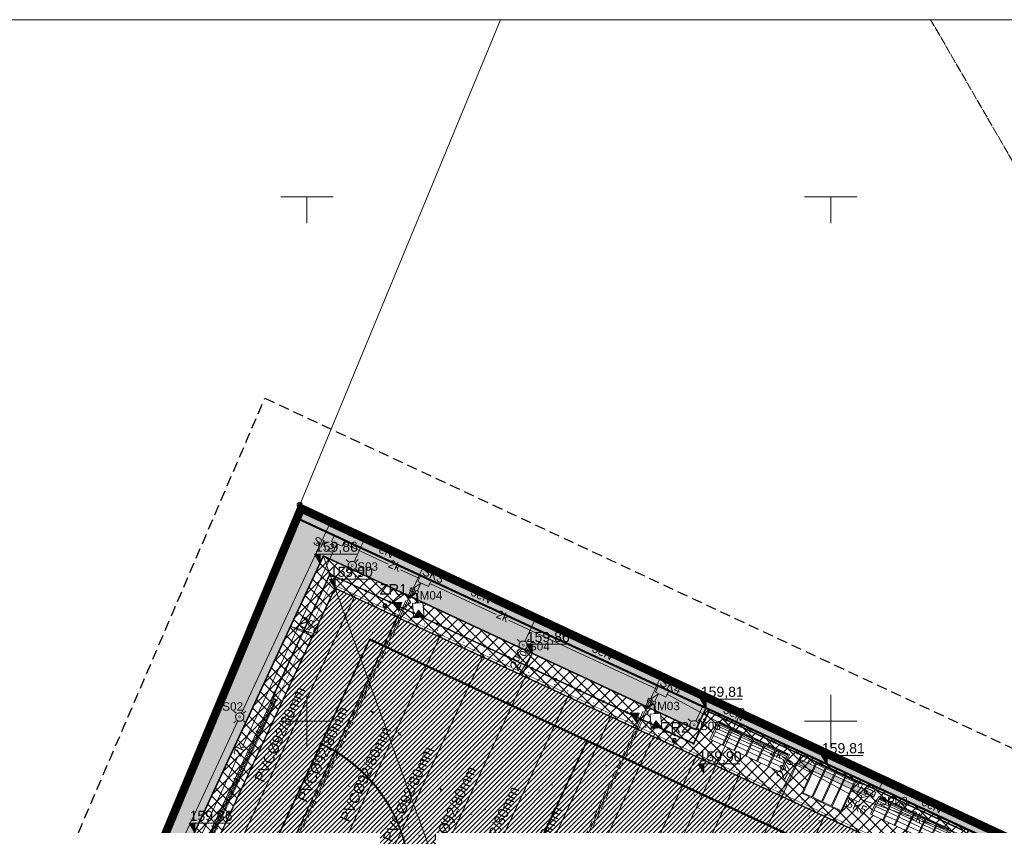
# Model space of a CAD drawing. Header units: millimetres. Extents: x 2049 to 5050, y -1200 to -312.
# Tile 20 of 23: x 2158 to 2252, y -947 to -871. Entities that reach past the tile are written whole.
import ezdxf

# ---------------------------------------------------------------- set-up
doc = ezdxf.new("R2010")
doc.units = ezdxf.units.MM
for name, pattern in [('BORDER2', [22.225, 6.35, -3.175, 6.35, -3.175, 0, -3.175]), ('DOT', [6.35, 0, -6.35]), ('HIDDEN', [9.525, 6.35, -3.175]), ('L_0_04', [1.5, 1, -0.5]), ('L_0_45', [0.5, 0.25, -0.25]), ('L_0_52', [1, 0.75, -0.25])]:
    doc.linetypes.add(name, pattern=pattern)
doc.layers.get('0').update_dxf_attribs({"lineweight": 5})
for name, color, linetype, lineweight in [('A_boisko kolory', 78, 'Continuous', 5), ('A_boisko linie gry', 56, 'Continuous', 5), ('A_boisko piłkochwyty', 62, 'Continuous', 5), ('A_boisko reflektory', 74, 'Continuous', 5), ('A_boisko spadki', 64, 'Continuous', 5), ('A_boisko tablica wyników', 96, 'Continuous', 5), ('A_boisko wyposażenie', 40, 'Continuous', 5), ('A_chodnik', 132, 'Continuous', 5), ('A_hatch nawierzchnia', 253, 'Continuous', 5), ('A_hatch zieleń', 3, 'Continuous', 5), ('A_koty wysokośc.', 53, 'Continuous', 5), ('A_latarnie', 22, 'Continuous', 5), ('A_mapa vector', 253, 'Continuous', 5), ('A_ogrodzenie 1_2m', 24, 'Continuous', 5), ('A_ogrodzenie 2_4m', 45, 'Continuous', 5), ('A_pzt granica działki', 1, 'BORDER2', 5), ('A_spadki nawierzchni', 7, 'Continuous', 5), ('A_strefy oddziaływania obiektów', 71, 'L_0_45', 5), ('A_usunięcia', 1, 'Continuous', 5), ('IE_kk', 30, 'Continuous', 5), ('IE_nn', 240, 'Continuous', 5), ('S-drenaż', 70, 'Continuous', 5), ('S-kd', 230, 'Continuous', 5), ('S-ks', 24, 'Continuous', 5), ('S-woda', 160, 'Continuous', 5), ('Z_UWAGI INSTALACJE WODNE', 150, 'Continuous', 5)]:
    doc.layers.add(name, color=color, linetype=linetype, lineweight=lineweight)
doc.styles.get("Standard").update_dxf_attribs({"font": 'arial.ttf'})
pattern_1 = [(45, (9.53627, -381.61447), (-0.224506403, 0.224506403), [])]
pattern_2 = [(45, (9.5363, -381.6145), (-0.561266, 0.561266), []), (135, (9.5363, -381.6145), (-0.561266, -0.561266), [])]

# ---------------------------------------------------------------- blocks, each defined once
blk = doc.blocks.new('zw$BBFF')
at = {"layer": 'A_boisko piłkochwyty'}
for p, q in [((0.1, 0.03), (0.6, 0.03)), ((0.6, 0.03), (0.6, -0.03)), ((0.6, -0.03), (0.1, -0.03))]:
    blk.add_line(p, q, dxfattribs=at)
blk.add_lwpolyline([(0, -0.03), (0.1, -0.03), (0.1, 0.03), (0, 0.03)], close=True, dxfattribs=at)
blk = doc.blocks.new('zw$F226')
at = {"layer": 'A_boisko piłkochwyty'}
h = blk.add_hatch(dxfattribs=at)
h.set_pattern_fill('NET', color=256, scale=0.05)
h.set_pattern_definition([(0, (-314.03829, 165.81543), (0, -0.15875), []), (270, (-314.03829, 165.81543), (-0.15875, 0), [])])
h.paths.add_polyline_path([(0.35, 18.47), (0.35, 15.03), (0, 15.03), (0, 18.47)])
h = blk.add_hatch(dxfattribs=at)
h.set_pattern_fill('NET', color=256, scale=0.05)
h.set_pattern_definition([(0, (-314.03829, 160.81543), (0, -0.15875), []), (270, (-314.03829, 160.81543), (-0.15875, 0), [])])
h.paths.add_polyline_path([(0.35, 14.97), (0.35, 10.03), (0, 10.03), (0, 14.97)])
h = blk.add_hatch(dxfattribs=at)
h.set_pattern_fill('NET', color=256, scale=0.05)
h.set_pattern_definition([(0, (-314.03829, 155.81543), (0, -0.15875), []), (270, (-314.03829, 155.81543), (-0.15875, 0), [])])
h.paths.add_polyline_path([(0.35, 9.97), (0.35, 5.03), (0, 5.03), (0, 9.97)])
h = blk.add_hatch(dxfattribs=at)
h.set_pattern_fill('NET', color=256, scale=0.05)
h.set_pattern_definition([(0, (-314.03829, 150.81543), (0, -0.15875), []), (270, (-314.03829, 150.81543), (-0.15875, 0), [])])
h.paths.add_polyline_path([(0.35, 4.97), (0.35, 0.03), (0, 0.03), (0, 4.97)])
for p, q in [((0, 15.03), (0, 18.47)), ((0.35, 15.03), (0.35, 18.47)), ((0, 10.03), (0, 14.97)), ((0.35, 10.03), (0.35, 14.97)), ((0, 5.03), (0, 9.97)), ((0.35, 5.03), (0.35, 9.97)), ((0, 0.03), (0, 4.97)), ((0.35, 0.03), (0.35, 4.97))]:
    blk.add_line(p, q, dxfattribs=at)
for p in [(-0.1, 18.5), (-0.1, 15), (-0.1, 10), (-0.1, 5), (-0.1, 0)]:
    blk.add_blockref('zw$BBFF', p, dxfattribs=at)
blk = doc.blocks.new('zw$CE70')
at = {"layer": 'A_boisko reflektory'}
h = blk.add_hatch(color=256, dxfattribs=at)
h.dxf.hatch_style = 1
h.paths.add_polyline_path([(-0.875, 1.516), (-0.792, 2.372), (-1.658, 1.872)])
h = blk.add_hatch(color=256, dxfattribs=at)
h.dxf.hatch_style = 1
h.paths.add_polyline_path([(0.875, 1.516), (1.658, 1.872), (0.792, 2.372)])
for p, q in [((-0.114, 0.097), (-0.568, 0.884)), ((-0.027, 0.147), (-0.482, 0.934)), ((0.027, 0.147), (0.482, 0.934)), ((0.114, 0.097), (0.568, 0.884))]:
    blk.add_line(p, q, dxfattribs=at)
for points in [[(-1.658, 1.872), (-0.792, 2.372), (-0.092, 1.159), (-0.958, 0.659)], [(1.658, 1.872), (0.792, 2.372), (0.092, 1.159), (0.958, 0.659)]]:
    blk.add_lwpolyline(points, close=True, dxfattribs=at)
for points in [[(-1.658, 1.872), (-0.875, 1.516), (-0.792, 2.372)], [(0.792, 2.372), (0.875, 1.516), (1.658, 1.872)]]:
    blk.add_lwpolyline(points, dxfattribs=at)
blk.add_circle((0, 0), 0.15, dxfattribs=at)
blk = doc.blocks.new('zw$7540')
at = {"layer": 'A_boisko wyposażenie'}
for p, q in [((0.136, -0.063), (-0.666, -1.784)), ((0.887, -1.175), (-0.156, -0.69)), ((0.989, -0.955), (-0.053, -0.47)), ((1.064, -0.795), (0.021, -0.309)), ((1.115, -0.685), (0.073, -0.199)), ((1.148, -0.615), (0.105, -0.13)), ((0.377, -2.27), (1.178, -0.549)), ((0.467, -2.312), (1.269, -0.591)), ((2.152, -1.302), (1.155, -0.837)), ((2.203, -1.192), (1.206, -0.727)), ((2.235, -1.122), (1.238, -0.658)), ((0.579, -1.835), (-0.463, -1.35)), ((0.749, -1.471), (-0.293, -0.985)), ((1.667, -2.342), (0.67, -1.878)), ((1.837, -1.977), (0.84, -1.513)), ((1.974, -1.682), (0.977, -1.217)), ((2.077, -1.462), (1.08, -0.997)), ((1.465, -2.777), (2.266, -1.056)), ((1.555, -2.819), (2.357, -1.098)), ((3.062, -2.189), (2.065, -1.724)), ((3.165, -1.969), (2.168, -1.504)), ((3.239, -1.808), (2.242, -1.344)), ((3.291, -1.698), (2.293, -1.234)), ((3.323, -1.629), (2.326, -1.164)), ((2.552, -3.283), (3.354, -1.562)), ((2.643, -3.325), (3.445, -1.605)), ((3.33, -1.85), (4.327, -2.315)), ((3.381, -1.741), (4.378, -2.205)), ((3.414, -1.671), (4.411, -2.135)), ((2.755, -2.849), (1.758, -2.384)), ((2.925, -2.484), (1.927, -2.02)), ((3.015, -2.526), (4.012, -2.991)), ((3.153, -2.231), (4.15, -2.695)), ((3.255, -2.011), (4.252, -2.475)), ((3.64, -3.79), (4.442, -2.069)), ((3.731, -3.832), (4.532, -2.111)), ((4.241, -2.738), (5.238, -3.202)), ((4.343, -2.518), (5.34, -2.982)), ((4.418, -2.357), (5.415, -2.822)), ((4.469, -2.247), (5.466, -2.712)), ((4.501, -2.178), (5.499, -2.642)), ((4.728, -4.297), (5.529, -2.576)), ((4.818, -4.339), (5.62, -2.618)), ((5.557, -2.754), (6.599, -3.24)), ((5.589, -2.684), (6.632, -3.17)), ((2.845, -2.891), (3.842, -3.356)), ((3.933, -3.398), (4.93, -3.862)), ((4.103, -3.033), (5.1, -3.498)), ((5.191, -3.54), (6.233, -4.025)), ((5.328, -3.244), (6.371, -3.73)), ((5.431, -3.024), (6.473, -3.51)), ((5.506, -2.864), (6.548, -3.35)), ((5.861, -4.825), (6.663, -3.104)), ((5.021, -3.905), (6.063, -4.39))]:
    blk.add_line(p, q, dxfattribs=at)
blk.add_lwpolyline([(5.997, -4.888), (6.799, -3.167), (0, 0), (-0.802, -1.721), (5.997, -4.888)], dxfattribs=at)
blk = doc.blocks.new('zw$72B4')
at = {"layer": 'A_ogrodzenie 2_4m'}
for p, q in [((0.05, -0.05), (-0.05, 0.05)), ((-0.05, -0.05), (0.05, 0.05))]:
    blk.add_line(p, q, dxfattribs=at)
at = {"layer": 'A_ogrodzenie 2_4m', "linetype": 'HIDDEN', "ltscale": 0.01}
blk.add_lwpolyline([(-0.12, 0.12), (-0.12, -0.12), (0.12, -0.12), (0.12, 0.12)], close=True, dxfattribs=at)
at = {"layer": 'A_ogrodzenie 2_4m'}
blk.add_lwpolyline([(-0.05, 0.05), (-0.05, -0.05), (0.05, -0.05), (0.05, 0.05)], close=True, dxfattribs=at)
blk = doc.blocks.new('zw$4BF9')
at = {"layer": 'A_ogrodzenie 2_4m'}
blk.add_lwpolyline([(11.145, 8.054), (11.145, 8.054), (-89.687, 55.026), (-87.993, 59.248), (-87.56, 60.239), (-75.488, 90.173), (-59.845, 129.157), (-17.974, 109.652), (59.053, 73.799), (29.362, 14.847), (23.382, 7.169)], dxfattribs=at)
for p, rotation in [((-59.845, 129.157), 68.13611809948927), ((-57.579, 128.101), 65.02180580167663), ((-60.592, 127.296), 68.13611809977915), ((-55.313, 127.046), 65.02180580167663), ((-53.047, 125.99), 65.02180580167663), ((-61.523, 124.976), 68.13611809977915), ((-50.78, 124.934), 65.02180580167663), ((-48.514, 123.878), 65.02180580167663), ((-62.454, 122.655), 68.13611809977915), ((-46.248, 122.823), 65.02180580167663), ((-43.982, 121.767), 65.02180580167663), ((-63.385, 120.335), 68.13611809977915), ((-41.716, 120.711), 65.02180580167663), ((-39.45, 119.656), 65.02180580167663), ((-37.183, 118.6), 65.02180580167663), ((-64.316, 118.015), 68.13611809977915), ((-34.917, 117.544), 65.02180580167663), ((-32.651, 116.489), 65.02180580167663), ((-65.247, 115.695), 68.13611809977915), ((-30.385, 115.433), 65.02180580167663), ((-28.119, 114.377), 65.02180580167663), ((-66.178, 113.375), 68.13611809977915), ((-25.853, 113.322), 65.02180580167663), ((-23.586, 112.266), 65.02180580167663), ((-67.109, 111.055), 68.13611809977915), ((-21.32, 111.21), 65.02180580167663), ((-19.054, 110.155), 65.02180580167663), ((-16.788, 109.099), 335.0401087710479), ((-68.04, 108.734), 68.13611809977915), ((-14.521, 108.044), 335.0401087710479), ((-12.255, 106.989), 335.0401087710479), ((-68.971, 106.414), 68.13611809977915), ((-9.988, 105.934), 335.0401087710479), ((-7.722, 104.879), 335.0401087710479), ((-69.902, 104.094), 68.13611809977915), ((-5.455, 103.825), 335.0401087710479), ((-3.189, 102.77), 335.0401087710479), ((-70.833, 101.774), 68.13611809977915), ((-0.922, 101.715), 335.0401087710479), ((1.344, 100.66), 335.0401087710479), ((3.611, 99.605), 335.0401087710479), ((-71.764, 99.454), 68.13611809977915)]:
    blk.add_blockref('zw$72B4', p, dxfattribs=dict(at, rotation=rotation))
blk = doc.blocks.new('zw$B760')
at = {"layer": 'A_ogrodzenie 1_2m'}
h = blk.add_hatch(color=256, dxfattribs=at)
h.dxf.hatch_style = 1
edge = h.paths.add_edge_path()
edge.add_ellipse((0, 0), major_axis=(0.1, 0), ratio=1, start_angle=0, end_angle=360)
blk.add_circle((0, 0), 0.1, dxfattribs=at)
blk = doc.blocks.new('zw$7FD1')
at = {"layer": 'A_ogrodzenie 1_2m'}
for p, q in [((-91.814, 41.094), (-86.308, 52.915)), ((-91.778, 41.078), (-86.289, 52.862)), ((-91.751, 41.065), (-86.274, 52.822)), ((-86.308, 52.915), (-51.59, 36.742)), ((-86.289, 52.862), (-51.571, 36.689)), ((-86.274, 52.822), (-51.556, 36.649)), ((-50.171, 39.787), (-51.59, 36.742)), ((-50.152, 39.734), (-51.571, 36.689)), ((-50.138, 39.694), (-51.556, 36.649)), ((-50.171, 39.787), (-25.751, 28.411)), ((-50.152, 39.734), (-25.804, 28.392)), ((-50.138, 39.694), (-25.844, 28.377))]:
    blk.add_line(p, q, dxfattribs=at)
for p in [(-86.298, 52.888), (-85.12, 52.339), (-82.854, 51.284), (-87.354, 50.622), (-80.588, 50.228), (-78.321, 49.172), (-88.41, 48.356), (-76.055, 48.117), (-73.789, 47.061), (-89.465, 46.09), (-71.523, 46.005), (-69.257, 44.949), (-90.521, 43.824), (-66.991, 43.894), (-64.724, 42.838), (-91.577, 41.557), (-62.458, 41.782), (-60.192, 40.727), (-57.926, 39.671), (-50.162, 39.761), (-55.66, 38.615), (-50.525, 38.981), (-48.439, 38.959), (-53.394, 37.56), (-46.173, 37.903), (-51.581, 36.715), (-43.907, 36.847), (-41.641, 35.791), (-39.375, 34.736), (-37.109, 33.68), (-34.842, 32.624), (-32.576, 31.569), (-30.31, 30.513), (-28.044, 29.457)]:
    blk.add_blockref('zw$B760', p, dxfattribs=at)
blk = doc.blocks.new('zw$62AA')
at = {"layer": 'A_boisko linie gry'}
for p, q in [((8.925, 59.2), (8.925, 59)), ((9, 59.2), (8.925, 59.2)), ((9, 59.2), (9, 59)), ((18.555, 59.2), (18.555, 59)), ((18.63, 59.2), (18.555, 59.2)), ((18.63, 59.2), (18.63, 59)), ((26.9, 4.075), (26.9, 58.925)), ((26.975, 4.075), (26.975, 58.925)), ((7.09, 52.879), (7.078, 52.805)), ((7.386, 52.831), (7.373, 52.757)), ((10.297, 52.106), (10.273, 52.035)), ((10.581, 52.009), (10.556, 51.938)), ((13.331, 50.811), (13.296, 50.744)), ((13.595, 50.668), (13.559, 50.602)), ((16.108, 49.029), (16.062, 48.969)), ((16.344, 48.845), (16.298, 48.786)), ((18.549, 46.811), (18.495, 46.76)), ((18.752, 46.59), (18.697, 46.539)), ((3.8, 43.38), (4, 43.38)), ((3.8, 43.38), (3.8, 43.305)), ((3.8, 43.305), (4, 43.305))]:
    blk.add_line(p, q, dxfattribs=at)
for points in [[(-1.06, 62.06), (100.46, 62.06), (100.46, 0.94), (-1.06, 0.94)], [(-1, 62), (100.4, 62), (100.4, 1), (-1, 1)]]:
    blk.add_lwpolyline(points, close=True, dxfattribs=at)
for points in [[(8.925, 59), (4, 59), (4, 43.38)], [(26.9, 58.925), (4.075, 58.925), (4.075, 48.035)], [(18.555, 59), (9, 59)], [(49.7, 59), (18.63, 59)], [(49.663, 58.925), (26.975, 58.925)], [(4.075, 47.96), (4.075, 15.04)], [(4, 43.305), (4, 38.38)]]:
    blk.add_lwpolyline(points, dxfattribs=at)
for points in [[(7.078, 52.805, -0.003792), (7.373, 52.757)], [(7.09, 52.879, -0.003792), (7.386, 52.831)], [(10.273, 52.035, -0.003792), (10.556, 51.938)], [(10.297, 52.106, -0.003792), (10.581, 52.009)], [(13.331, 50.811, -0.003792), (13.595, 50.668)], [(13.296, 50.744, -0.003792), (13.559, 50.602)], [(16.062, 48.969, -0.003792), (16.298, 48.786)], [(16.108, 49.029, -0.003792), (16.344, 48.845)], [(4.075, 14.965, 0.414211), (18.78, 29.67), (18.78, 33.33, 0.414211), (4.075, 48.035)], [(4.075, 15.04, 0.41421), (18.705, 29.67), (18.705, 33.33, 0.41421), (4.075, 47.96)], [(18.495, 46.76, -0.003792), (18.697, 46.539)], [(18.549, 46.811, -0.003792), (18.752, 46.59)]]:
    blk.add_lwpolyline(points, format="xyb", dxfattribs=at)
at = {"layer": 'A_boisko spadki'}
blk.add_line((-1, 62), (29.5, 31.5), dxfattribs=at)
blk.add_lwpolyline([(-1, 62), (100.4, 62), (100.4, 1), (-1, 1)], close=True, dxfattribs=at)
blk = doc.blocks.new('zw$47AD')
at = {"layer": 'A_boisko wyposażenie'}
for p, q in [((-1.075, 3.2), (-1.075, 0.1)), ((-0.975, 3.2), (-0.975, 0.1)), ((-0.05, 3.2), (-0.05, 0.1)), ((0.05, 3.2), (0.05, 0.1)), ((0.975, 3.2), (0.975, 0.1)), ((1.075, 3.2), (1.075, 0.1))]:
    blk.add_line(p, q, dxfattribs=at)
blk.add_lwpolyline([(-2.1, 0), (2.1, 0), (2.1, 3.2), (-2.1, 3.2)], close=True, dxfattribs=at)
for points in [[(-2, 3.2), (-2, 0.1), (-1.075, 0.1)], [(-1.075, 3.1), (-2, 3.1)], [(-0.05, 3.1), (-0.975, 3.1)], [(0.975, 3.1), (0.05, 3.1)], [(1.075, 0.1), (2, 0.1), (2, 3.2)], [(2, 3.1), (1.075, 3.1)], [(-0.975, 0.1), (-0.05, 0.1)], [(0.05, 0.1), (0.975, 0.1)]]:
    blk.add_lwpolyline(points, dxfattribs=at)
blk = doc.blocks.new('zw$47DD')
at = {"layer": 'A_boisko tablica wyników'}
h = blk.add_hatch(color=256, dxfattribs=at)
h.dxf.hatch_style = 1
h.paths.add_polyline_path([(-3.5, 0), (3.5, 0), (3.5, 0.5), (-3.5, 0.5)])
blk.add_lwpolyline([(-3.5, 0), (3.5, 0), (3.5, 0.5), (-3.5, 0.5)], close=True, dxfattribs=at)
for points in [[(-2.8, 0.5), (-2.8, 0.85), (-2.5, 0.85), (-2.5, 0.5)], [(2.8, 0.5), (2.8, 0.85), (2.5, 0.85), (2.5, 0.5)]]:
    blk.add_lwpolyline(points, dxfattribs=at)
blk = doc.blocks.new('zw$4BE7')
at = {"layer": 'A_latarnie'}
for p, q in [((-0.354, 0.354), (-0.566, 0.566)), ((0.354, 0.354), (0.566, 0.566)), ((-0.566, -0.566), (-0.354, -0.354)), ((0.566, -0.566), (0.354, -0.354))]:
    blk.add_line(p, q, dxfattribs=at)
at = {"layer": 'A_latarnie', "const_width": 0.1}
blk.add_lwpolyline([(0.152, -0.37, 0.831927), (-0.009, 0.4, 1.202028), (0.152, -0.37)], format="xyb", dxfattribs=at)
at = {"layer": 'A_latarnie'}
blk.add_lwpolyline([(0.038, -0.093, 0.05, 0.05, 0.831927), (-0.002, 0.1, 0.05, 0.05, 1.202028)], format="xyseb", close=True, dxfattribs=at)
blk = doc.blocks.new('zw$8BE4')
at = {"layer": 'A_latarnie', "xscale": -1, "rotation": 179.9999999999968}
for p in [(5.015, -5.788), (21.332, -13.389), (37.648, -20.989)]:
    blk.add_blockref('zw$4BE7', p, dxfattribs=at)
at = {"layer": 'A_latarnie'}
blk.add_blockref('zw$4BE7', (-5.72, -20.236), dxfattribs=at)
blk = doc.blocks.new('zw$83E')
at = {"layer": 'Z_UWAGI INSTALACJE WODNE', "linetype": 'DOT', "ltscale": 0.2}
for q in [(19.087, 40.972), (-40.972, 19.087)]:
    blk.add_line((0, 0), q, dxfattribs=at)
at = {"layer": 'Z_UWAGI INSTALACJE WODNE'}
for radius in [0.2, 0.15]:
    blk.add_circle((0, 0), radius, dxfattribs=at)
at = {"layer": 'Z_UWAGI INSTALACJE WODNE', "linetype": 'DOT', "ltscale": 0.2}
blk.add_arc((0, 0), 45.2, 65.02181, 155.02181, dxfattribs=at)
blk = doc.blocks.new('L_0_02_2')
at = {"color": 0}
blk.add_point((0, 0), dxfattribs=at)
blk = doc.blocks.new('L_0_02_1')
at = {"color": 0}
blk.add_point((0, 0), dxfattribs=at)
blk = doc.blocks.new('KTOK04_500')
at = {"color": 0, "linetype": 'Continuous', "lineweight": 13}
blk.add_arc((3, 0), 3, 119.9816, 180, dxfattribs=at)
blk = doc.blocks.new('zw$F0AB')
at = {"layer": 'A_mapa vector', "linetype": 'CONTINUOUS', "lineweight": 0}
for p, q in [((135.767, 198.237), (154.933, 244.523)), ((85.147, 76.857), (135.767, 198.237)), ((135.767, 198.237), (177.927, 178.597)), ((161.037, 142.347), (177.927, 178.597)), ((254.927, 142.757), (177.927, 178.597))]:
    blk.add_line(p, q, dxfattribs=at)
at = {"layer": 'A_mapa vector', "linetype": 'ByBlock'}
blk.add_lwpolyline([(0, 244.523), (327.069, 244.523), (327.069, 0), (0, 0)], close=True, dxfattribs=at)
at = {"layer": 'A_mapa vector', "linetype": 'L_0_52', "lineweight": 0, "flags": 128}
for points in [[(254.927, 142.757), (195.983, 244.523)], [(195.983, 244.523), (254.927, 142.757)]]:
    blk.add_lwpolyline(points, dxfattribs=at)
at = {"layer": 'A_mapa vector', "linetype": 'Continuous', "lineweight": 0, "flags": 128}
for points in [[(133.957, 227.617), (138.957, 227.617)], [(133.957, 227.617), (138.957, 227.617)], [(136.457, 225.117), (136.457, 227.617)], [(136.457, 225.117), (136.457, 227.617)], [(183.957, 227.617), (188.957, 227.617)], [(183.957, 227.617), (188.957, 227.617)], [(186.457, 225.117), (186.457, 227.617)], [(186.457, 225.117), (186.457, 227.617)], [(136.457, 175.117), (136.457, 180.117)], [(136.457, 175.117), (136.457, 180.117)], [(186.457, 175.117), (186.457, 180.117)], [(186.457, 175.117), (186.457, 180.117)], [(133.957, 177.617), (138.957, 177.617)], [(133.957, 177.617), (138.957, 177.617)], [(183.957, 177.617), (188.957, 177.617)], [(183.957, 177.617), (188.957, 177.617)], [(184.317, 174.379), (183.305, 174.855)]]:
    blk.add_lwpolyline(points, dxfattribs=at)
at = {"layer": 'A_mapa vector', "linetype": 'L_0_04', "lineweight": 25, "flags": 128}
blk.add_lwpolyline([(132.437, 208.417), (272.317, 142.967), (227.227, 59.257), (127.107, 42.427), (76.327, 77.727)], close=True, dxfattribs=at)
at = {"layer": 'A_mapa vector', "linetype": 'Continuous', "lineweight": 0}
for centre in [(135.767, 198.237), (177.927, 178.597)]:
    blk.add_circle(centre, 0.25, dxfattribs=at)
at = {"layer": 'A_mapa vector'}
for p in [(135.345, 197.044), (183.305, 174.855), (184.317, 174.379)]:
    blk.add_point(p, dxfattribs=at)
at = {"layer": 'A_mapa vector', "linetype": 'Continuous', "yscale": 0.5, "zscale": 0.5}
for name, p, xscale, rotation in [('L_0_02_1', (135.767, 198.237), 0.5, 67.51), ('L_0_02_1', (135.767, 198.237), 0.5, 335.02), ('L_0_02_2', (135.767, 198.237), 0.5, 247.36), ('L_0_02_2', (177.927, 178.597), 0.5, 335.04), ('L_0_02_2', (177.927, 178.597), 0.4999999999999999, 245.0199999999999), ('L_0_02_2', (177.927, 178.597), 0.4999999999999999, 155.02), ('KTOK04_500', (184.317, 174.379), 0.5, 154.81)]:
    blk.add_blockref(name, p, dxfattribs=dict(at, xscale=xscale, rotation=rotation))
blk = doc.blocks.new('zw$CA91')
at = {"layer": 'A_koty wysokośc.'}
h = blk.add_hatch(color=256, dxfattribs=at)
h.dxf.hatch_style = 1
h.paths.add_polyline_path([(-0.448, 0.753), (0, 0), (0, 0.753)])
blk.add_lwpolyline([(2.874, 0.753), (-0.448, 0.753), (0, 0), (0, 0.753)], dxfattribs=at)

msp = doc.modelspace()

# ---------------------------------------------------------------- hatches: boundary and pattern name
at = {"layer": 'A_boisko kolory'}
h = msp.add_hatch(dxfattribs=at)
h.set_pattern_fill('LINE', color=233, scale=0.1, angle=45)
h.set_pattern_definition(pattern_1)
h.paths.add_polyline_path([(2162.678, -980.122), (2254.594, -1022.94), (2280.353, -967.646), (2188.437, -924.827)])
h.paths.add_polyline_path([(2168.477, -979.514), (2172.942, -981.593), (2172.857, -981.775), (2172.925, -981.806), (2173.01, -981.625), (2181.671, -985.66), (2181.586, -985.841), (2181.654, -985.873), (2181.739, -985.691), (2238.067, -1011.932), (2237.982, -1012.113), (2238.05, -1012.145), (2238.135, -1011.963), (2246.796, -1015.998), (2246.712, -1016.179), (2246.78, -1016.211), (2246.864, -1016.03), (2251.328, -1018.109), (2257.924, -1003.95), (2258.106, -1004.035), (2258.137, -1003.967), (2257.956, -1003.882), (2260.036, -999.418), (2260.217, -999.502), (2260.249, -999.434), (2260.067, -999.35), (2262.137, -994.908), (2262.318, -994.993), (2262.349, -994.925), (2262.168, -994.84), (2263.714, -991.523), (2263.895, -991.607), (2263.927, -991.539), (2263.745, -991.455), (2265.815, -987.013), (2265.996, -987.097), (2266.027, -987.029), (2265.846, -986.945), (2267.926, -982.481), (2268.107, -982.565), (2268.139, -982.497), (2267.958, -982.413), (2274.553, -968.254), (2270.089, -966.174), (2270.174, -965.993), (2270.106, -965.961), (2270.021, -966.142), (2261.36, -962.107), (2261.444, -961.926), (2261.376, -961.894), (2261.292, -962.076), (2204.964, -935.836), (2205.048, -935.654), (2204.98, -935.623), (2204.896, -935.804), (2196.235, -931.769), (2196.319, -931.588), (2196.251, -931.556), (2196.167, -931.738), (2191.702, -929.658), (2185.106, -943.817), (2184.925, -943.732), (2184.893, -943.8), (2185.075, -943.885), (2182.995, -948.349), (2182.814, -948.265), (2182.782, -948.333), (2182.963, -948.417), (2180.894, -952.859), (2180.713, -952.774), (2180.681, -952.842), (2180.862, -952.927), (2179.317, -956.245), (2179.136, -956.16), (2179.104, -956.228), (2179.285, -956.313), (2177.216, -960.754), (2177.035, -960.67), (2177.003, -960.738), (2177.184, -960.822), (2175.105, -965.287), (2174.924, -965.202), (2174.892, -965.27), (2175.073, -965.355)], flags=16)
h = msp.add_hatch(dxfattribs=at)
h.set_pattern_fill('LINE', color=150, scale=0.1, angle=45, style=2)
h.set_pattern_definition(pattern_1)
h.paths.add_polyline_path([(2168.577, -979.477), (2189.267, -989.116), (2212.429, -939.396), (2191.739, -929.758), (2187.14, -939.629, -0.414211), (2194.26, -959.168), (2192.714, -962.486, -0.414211), (2173.175, -969.606)])
h.paths.add_polyline_path([(2194.447, -938.621, -0.003792), (2194.663, -938.827), (2194.716, -938.774, 0.003792), (2194.499, -938.566), (2194.447, -938.621)], flags=16)
h.paths.add_polyline_path([(2194.646, -968.741), (2194.704, -968.788, 0.003792), (2194.892, -968.555), (2194.834, -968.508, -0.003792)], flags=16)
h.paths.add_polyline_path([(2192.362, -971.104), (2192.412, -971.161, 0.003792), (2192.636, -970.961), (2192.586, -970.906, -0.003792)], flags=16)
h.paths.add_polyline_path([(2189.717, -973.055), (2189.757, -973.119, 0.003792), (2190.011, -972.959), (2189.971, -972.896, -0.003792)], flags=16)
h.paths.add_polyline_path([(2196.642, -941.067, -0.003792), (2196.821, -941.306), (2196.881, -941.262, 0.003792), (2196.702, -941.022)], flags=16)
h.paths.add_polyline_path([(2196.506, -966.031), (2196.571, -966.068, 0.003792), (2196.718, -965.806), (2196.652, -965.77, -0.003792)], flags=16)
h.paths.add_polyline_path([(2191.876, -936.574, -0.003792), (2192.124, -936.741), (2192.166, -936.68, 0.003792), (2191.918, -936.511)], flags=16)
h.paths.add_polyline_path([(2198.4, -943.844, -0.003792), (2198.537, -944.11), (2198.604, -944.076, 0.003792), (2198.467, -943.809)], flags=16)
h.paths.add_polyline_path([(2197.956, -963.074), (2198.024, -963.106), (2198.151, -962.834), (2198.083, -962.802)], flags=16)
h.paths.add_polyline_path([(2199.308, -960.069), (2199.378, -960.096, 0.003792), (2199.484, -959.816), (2199.413, -959.79, -0.003792)], flags=16)
h.paths.add_polyline_path([(2173.863, -975.27, 0.003792), (2174.151, -975.351), (2174.171, -975.279, -0.003792), (2173.884, -975.198)], flags=16)
h.paths.add_polyline_path([(2186.785, -974.539), (2186.813, -974.608, 0.003792), (2187.09, -974.494), (2187.061, -974.424, -0.003792)], flags=16)
h.paths.add_polyline_path([(2199.672, -946.874, -0.003792), (2199.762, -947.159), (2199.834, -947.137, 0.003792), (2199.744, -946.851)], flags=16)
h.paths.add_polyline_path([(2183.647, -975.515), (2183.663, -975.588, 0.003792), (2183.955, -975.521), (2183.938, -975.448, -0.003792)], flags=16)
h.paths.add_polyline_path([(2200.234, -956.916), (2200.307, -956.931, 0.003792), (2200.365, -956.637), (2200.292, -956.623, -0.003792)], flags=16)
h.paths.add_polyline_path([(2200.423, -950.074, -0.003792), (2200.464, -950.37), (2200.539, -950.36, 0.003792), (2200.497, -950.063)], flags=16)
h.paths.add_polyline_path([(2177.096, -975.923, 0.003792), (2177.394, -975.956), (2177.402, -975.881, -0.003792), (2177.105, -975.849)], flags=16)
h.paths.add_polyline_path([(2200.623, -953.652), (2200.698, -953.655, 0.003792), (2200.706, -953.355), (2200.631, -953.354, -0.003792), (2200.623, -953.652)], flags=16)
h.paths.add_polyline_path([(2180.39, -975.955), (2180.394, -976.03, 0.003792), (2180.693, -976.013), (2180.688, -975.938, -0.003792)], flags=16)
h = msp.add_hatch(dxfattribs=at)
h.set_pattern_fill('LINE', color=150, scale=0.1, angle=45, style=2)
h.set_pattern_definition(pattern_1)
h.paths.add_polyline_path([(2173.207, -969.538, 0.41421), (2192.646, -962.454), (2194.192, -959.136, 0.41421), (2187.108, -939.697)])
h.paths.add_polyline_path([(2186.034, -957.32, 1), (2185.884, -957.32, 1)], flags=16)
h = msp.add_hatch(dxfattribs=at)
h.set_pattern_fill('LINE', color=150, scale=0.1, angle=45, style=2)
h.set_pattern_definition(pattern_1)
h.paths.add_polyline_path([(2189.335, -989.147), (2209.901, -998.728), (2233.062, -949.008), (2212.497, -939.428)])
at = {"layer": 'A_hatch nawierzchnia'}
h = msp.add_hatch(dxfattribs=at)
h.set_pattern_fill('NET', color=256, scale=0.25, angle=45)
h.set_pattern_definition(pattern_2)
h.paths.add_polyline_path([(2188.408, -924.747), (2187.323, -921.771), (2174.317, -949.69), (2172.776, -948.972), (2171.087, -952.598), (2172.628, -953.316), (2160.99, -978.298), (2162.598, -980.151)])
h = msp.add_hatch(dxfattribs=at)
h.set_pattern_fill('NET', color=256, scale=0.25, angle=45)
h.set_pattern_definition(pattern_2)
h.paths.add_polyline_path([(2224.21, -939.208), (2231.008, -942.375), (2231.81, -940.654), (2225.012, -937.487)], flags=16)
h.paths.add_polyline_path([(2239.529, -946.345), (2246.328, -949.512), (2247.129, -947.791), (2240.331, -944.624)], flags=16)
h.paths.add_polyline_path([(2232.962, -944.354), (2236.769, -946.127), (2238.12, -943.227), (2234.313, -941.453)], flags=16)
h.paths.add_polyline_path([(2238.333, -943.702), (2238.481, -943.385), (2238.753, -943.512), (2238.605, -943.829)], flags=16)
h.paths.add_polyline_path([(2196.739, -926.157), (2196.372, -926.19), (2196.353, -925.978)])
h.paths.add_polyline_path([(2219.401, -936.714), (2219.034, -936.746), (2219.015, -936.534)])
h.paths.add_polyline_path([(2218.178, -936.144), (2218.003, -936.267), (2217.792, -935.965)])
h.paths.add_polyline_path([(2195.516, -925.588), (2195.342, -925.71), (2195.13, -925.408)])
h.paths.add_polyline_path([(2249.904, -950.924), (2249.73, -951.046), (2249.518, -950.744)])
h.paths.add_polyline_path([(2251.127, -951.494), (2250.76, -951.526), (2250.741, -951.314)])
h.paths.add_polyline_path([(2273.789, -962.051), (2273.422, -962.083), (2273.403, -961.871)])
h.paths.add_polyline_path([(2195.947, -927.632), (2196.943, -927.545), (2196.824, -926.197), (2217.707, -935.925), (2216.599, -936.701), (2217.172, -937.52), (2218.319, -936.717), (2218.061, -936.348), (2218.282, -936.193), (2218.91, -936.486), (2218.934, -936.755), (2218.486, -936.795), (2218.608, -938.189), (2219.604, -938.102), (2219.486, -936.754), (2222.884, -938.337), (2223.847, -936.27), (2248.811, -947.899), (2247.848, -949.966), (2249.433, -950.705), (2248.325, -951.481), (2248.899, -952.3), (2250.045, -951.496), (2249.787, -951.128), (2250.009, -950.973), (2250.637, -951.265), (2250.66, -951.535), (2250.212, -951.574), (2250.335, -952.969), (2251.331, -952.881), (2251.212, -951.533), (2272.095, -961.261), (2270.987, -962.038), (2271.561, -962.857), (2272.707, -962.053), (2272.449, -961.685), (2272.67, -961.53), (2273.298, -961.822), (2273.322, -962.092), (2272.874, -962.131), (2272.996, -963.526), (2273.992, -963.438), (2273.874, -962.09), (2279.348, -964.64), (2280.432, -967.617), (2188.408, -924.747), (2187.323, -921.771), (2195.045, -925.368), (2193.937, -926.145), (2194.511, -926.964), (2195.657, -926.16), (2195.399, -925.792), (2195.621, -925.636), (2196.249, -925.929), (2196.272, -926.198), (2195.824, -926.238)])
h.paths.add_polyline_path([(2272.566, -961.481), (2272.391, -961.603), (2272.18, -961.301)])
h = msp.add_hatch(color=255, dxfattribs=at)
h.dxf.hatch_style = 1
h.paths.add_polyline_path([(2168.477, -979.514), (2172.942, -981.593), (2172.857, -981.775), (2172.925, -981.806), (2173.01, -981.625), (2181.671, -985.66), (2181.586, -985.841), (2181.654, -985.873), (2181.739, -985.691), (2238.067, -1011.932), (2237.982, -1012.113), (2238.05, -1012.145), (2238.135, -1011.963), (2246.796, -1015.998), (2246.712, -1016.179), (2246.78, -1016.211), (2246.864, -1016.03), (2251.328, -1018.109), (2257.924, -1003.95), (2258.106, -1004.035), (2258.137, -1003.967), (2257.956, -1003.882), (2260.036, -999.418), (2260.217, -999.502), (2260.249, -999.434), (2260.067, -999.35), (2262.137, -994.908), (2262.318, -994.993), (2262.349, -994.925), (2263.528, -995.474), (2265.073, -992.156), (2263.895, -991.607), (2263.927, -991.539), (2263.745, -991.455), (2265.815, -987.013), (2265.996, -987.097), (2266.027, -987.029), (2265.846, -986.945), (2267.926, -982.481), (2268.107, -982.565), (2268.139, -982.497), (2267.958, -982.413), (2274.553, -968.254), (2270.089, -966.174), (2270.174, -965.993), (2270.106, -965.961), (2270.021, -966.142), (2261.36, -962.107), (2261.444, -961.926), (2261.376, -961.894), (2261.292, -962.076), (2204.964, -935.836), (2205.048, -935.654), (2204.98, -935.623), (2204.896, -935.804), (2196.235, -931.769), (2196.319, -931.588), (2196.251, -931.556), (2196.167, -931.738), (2191.702, -929.658), (2185.106, -943.817), (2184.925, -943.732), (2184.893, -943.8), (2185.075, -943.885), (2182.995, -948.349), (2182.814, -948.265), (2182.782, -948.333), (2182.963, -948.417), (2180.894, -952.859), (2180.713, -952.774), (2180.681, -952.842), (2179.503, -952.293), (2177.957, -955.611), (2179.136, -956.16), (2179.104, -956.228), (2179.285, -956.313), (2177.216, -960.754), (2177.035, -960.67), (2177.003, -960.738), (2177.184, -960.822), (2175.105, -965.287), (2174.924, -965.202), (2174.892, -965.27), (2175.073, -965.355)])
h.paths.add_polyline_path([(2168.577, -979.477), (2189.267, -989.116), (2212.429, -939.396), (2191.739, -929.758), (2187.14, -939.629, -0.414211), (2194.26, -959.168), (2192.714, -962.486, -0.414211), (2173.175, -969.606)], flags=16)
h.paths.add_polyline_path([(2230.602, -1008.371), (2251.292, -1018.01), (2255.891, -1008.138, -0.414211), (2248.771, -988.599), (2250.316, -985.282, -0.414211), (2269.855, -978.161), (2274.454, -968.29), (2253.764, -958.652)], flags=16)
h.paths.add_polyline_path([(2189.335, -989.147), (2209.901, -998.728), (2233.062, -949.008), (2212.497, -939.428)], flags=16)
h.paths.add_polyline_path([(2209.968, -998.759), (2230.534, -1008.34), (2253.696, -958.62), (2233.13, -949.04)], flags=16)
h.paths.add_polyline_path([(2248.839, -988.631, 0.41421), (2255.922, -1008.07), (2269.824, -978.229, 0.41421), (2250.384, -985.313)], flags=16)
h.paths.add_polyline_path([(2173.207, -969.538, 0.41421), (2192.646, -962.454), (2194.192, -959.136, 0.41421), (2187.108, -939.697)], flags=16)
h.paths.add_polyline_path([(2185.966, -957.288, 1), (2185.816, -957.288, 1)], flags=0)
h.paths.add_polyline_path([(2177.957, -955.611), (2179.503, -952.293), (2180.681, -952.842), (2180.862, -952.927), (2179.317, -956.245), (2179.136, -956.16)], flags=16)
h.paths.add_polyline_path([(2262.168, -994.84), (2263.714, -991.523), (2263.895, -991.607), (2265.073, -992.156), (2263.528, -995.474), (2262.349, -994.925)], flags=16)
h = msp.add_hatch(color=255, dxfattribs=at)
h.dxf.hatch_style = 1
h.paths.add_polyline_path([(2191.876, -936.574, -0.003792), (2192.124, -936.741), (2192.166, -936.68, 0.003792), (2191.918, -936.511)])
h = msp.add_hatch(color=255, dxfattribs=at)
h.dxf.hatch_style = 1
h.paths.add_polyline_path([(2194.447, -938.621, -0.003792), (2194.663, -938.827), (2194.716, -938.774, 0.003792), (2194.499, -938.566)])
h = msp.add_hatch(color=255, dxfattribs=at)
h.dxf.hatch_style = 1
h.paths.add_polyline_path([(2196.642, -941.067, -0.003792), (2196.821, -941.306), (2196.881, -941.262, 0.003792), (2196.702, -941.022)])
h = msp.add_hatch(color=255, dxfattribs=at)
h.dxf.hatch_style = 1
h.paths.add_polyline_path([(2198.4, -943.844, -0.003792), (2198.537, -944.11), (2198.604, -944.076, 0.003792), (2198.467, -943.809)])
h = msp.add_hatch(color=255, dxfattribs=at)
h.dxf.hatch_style = 1
h.paths.add_polyline_path([(2199.672, -946.874, -0.003792), (2199.762, -947.159), (2199.834, -947.137, 0.003792), (2199.744, -946.851)])
at = {"layer": 'A_hatch zieleń'}
h = msp.add_hatch(dxfattribs=at)
h.set_pattern_fill('DOTS', color=256, scale=0.25, angle=45, style=2)
h.set_pattern_definition([(45, (9.53627, -381.61447), (-0.1403165, 0.420949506), [0, -0.396875])])
h.paths.add_polyline_path([(2134.432, -1038.222), (2185.052, -916.842), (2227.212, -936.482), (2304.212, -972.322), (2286.482, -1008.192), (2274.512, -1032.392), (2268.773, -1038.804), (2268.409, -1037.757), (2299.167, -971.732), (2282.125, -963.794), (2281.34, -965.48), (2247.954, -949.927), (2248.917, -947.861), (2223.808, -936.164), (2222.845, -938.23), (2187.284, -921.665), (2174.278, -949.584), (2172.737, -948.866), (2170.981, -952.637), (2172.522, -953.355), (2159.358, -981.612), (2155.451, -991.229), (2179.045, -1002.22), (2178.901, -1002.528), (2160.553, -993.981), (2148.873, -1019.054), (2161.532, -1024.951), (2219.627, -1027.744), (2248.71, -1041.292), (2249.491, -1045.66), (2167.232, -1060.362)])
h.paths.add_polyline_path([(2185.226, -1046.474), (2178.186, -1045.303), (2179.282, -1038.377), (2186.248, -1039.417)], flags=16)
h.paths.add_polyline_path([(2196.007, -1044.411), (2189.98, -1043.983), (2190.308, -1038.915), (2196.306, -1039.336)], flags=16)
at = {"layer": 'A_spadki nawierzchni'}
h = msp.add_hatch(color=256, dxfattribs=at)
h.dxf.hatch_style = 1
h.paths.add_polyline_path([(2184.219, -928.435), (2186.249, -929.38), (2186.376, -929.109)])
h = msp.add_hatch(color=256, dxfattribs=at)
h.dxf.hatch_style = 1
h.paths.add_polyline_path([(2207.238, -931.048), (2206.292, -933.079), (2206.02, -932.952)])
h = msp.add_hatch(color=256, dxfattribs=at)
h.dxf.hatch_style = 1
h.paths.add_polyline_path([(2233.009, -940.538), (2231.101, -944.636), (2230.829, -944.509)])

# ---------------------------------------------------------------- linework, layer by layer
at = {"layer": 'A_boisko spadki'}
msp.add_line((2188.437, -924.827), (2203.205, -965.354), dxfattribs=at)
msp.add_lwpolyline([(2188.437, -924.827), (2280.353, -967.646), (2254.594, -1022.94), (2162.678, -980.122)], close=True, dxfattribs=at)
at = {"layer": 'A_chodnik'}
for points in [[(2259.108, -1043.881), (2256.102, -1038.116), (2155.451, -991.229), (2159.358, -981.612), (2172.522, -953.355), (2170.981, -952.637), (2172.737, -948.866), (2174.278, -949.584), (2187.284, -921.665), (2222.845, -938.23), (2223.808, -936.164), (2248.917, -947.861), (2247.954, -949.927), (2281.34, -965.48), (2282.125, -963.794), (2299.167, -971.732), (2268.409, -1037.757), (2268.783, -1038.835)], [(2188.408, -924.747), (2162.598, -980.151), (2254.623, -1023.02), (2280.432, -967.617)], [(2188.437, -924.827), (2162.678, -980.122), (2254.594, -1022.94), (2280.353, -967.646), (2188.437, -924.827)]]:
    msp.add_lwpolyline(points, close=True, dxfattribs=at)
msp.add_lwpolyline([(2174.317, -949.69), (2187.323, -921.771), (2222.884, -938.337), (2223.847, -936.27), (2248.811, -947.899), (2247.848, -949.966), (2281.378, -965.586), (2282.164, -963.9), (2299.06, -971.771), (2268.323, -1037.752), (2268.712, -1038.872)], dxfattribs=at)
at = {"layer": 'A_hatch nawierzchnia'}
msp.add_line((2188.408, -924.747), (2187.323, -921.771), dxfattribs=at)
msp.add_lwpolyline([(2261.292, -962.076), (2204.964, -935.836), (2205.048, -935.654), (2204.98, -935.623), (2204.896, -935.804), (2196.235, -931.769), (2196.319, -931.588), (2196.251, -931.556), (2196.167, -931.738), (2191.702, -929.658), (2185.106, -943.817), (2184.925, -943.732), (2184.893, -943.8), (2185.075, -943.885), (2182.995, -948.349)], dxfattribs=at)
for points in [[(2225.012, -937.487), (2231.81, -940.654), (2231.008, -942.375), (2224.21, -939.208)], [(2234.313, -941.453), (2238.12, -943.227), (2236.769, -946.127), (2232.962, -944.354)], [(2240.331, -944.624), (2247.129, -947.791), (2246.328, -949.512), (2239.529, -946.345)]]:
    msp.add_lwpolyline(points, close=True, dxfattribs=at)
at = {"layer": 'A_pzt granica działki', "ltscale": 0.2, "const_width": 0.3}
msp.add_lwpolyline([(2185.052, -916.842), (2227.212, -936.482), (2304.212, -972.322), (2286.482, -1008.192), (2274.512, -1032.392), (2268.712, -1038.872), (2258.932, -1043.972), (2167.232, -1060.362), (2134.432, -1038.222)], close=True, dxfattribs=at)
at = {"layer": 'A_spadki nawierzchni'}
for points in [[(2184.219, -928.435), (2186.249, -929.38), (2186.376, -929.109), (2184.219, -928.435)], [(2207.238, -931.048), (2206.292, -933.079), (2206.02, -932.952), (2207.238, -931.048)], [(2233.009, -940.538), (2231.101, -944.636), (2230.829, -944.509), (2233.009, -940.538)]]:
    msp.add_lwpolyline(points, dxfattribs=at)
at = {"layer": 'A_strefy oddziaływania obiektów', "ltscale": 5}
msp.add_lwpolyline([(2245.27, -1046.008, 0.5, 0.5, 0), (2258.801, -1043.589, 0.5, 0.5, 0), (2268.462, -1038.551, 0.5, 0.5, 0), (2274.177, -1032.166, 0.5, 0.5, 0), (2286.123, -1008.015, 0.5, 0.5, 0), (2303.672, -972.512, 0.5, 0.5, 0), (2227.043, -936.845, 0.5, 0.5, 0), (2185.261, -917.381, 0.5, 0.5, 0), (2151.02, -999.485, 0, 0, 0)], format="xyseb", dxfattribs=at)
at = {"layer": 'A_usunięcia', "color": 2, "linetype": 'HIDDEN', "ltscale": 0.1, "const_width": 0.3}
msp.add_lwpolyline([(2184.63, -918.035), (2157.273, -986.061), (2155.029, -991.607)], dxfattribs=at)
at = {"layer": 'A_usunięcia', "linetype": 'HIDDEN', "ltscale": 0.2, "const_width": 0.2}
msp.add_lwpolyline([(2303.536, -973.196), (2184.739, -918.086)], dxfattribs=at)
at = {"layer": 'IE_nn', "const_width": 0.1}
msp.add_lwpolyline([(2239.127, -943.843), (2240.033, -944.265), (2239.822, -944.719), (2238.916, -944.296)], close=True, dxfattribs=at)
at = {"layer": 'S-drenaż', "const_width": 0.1}
for points in [[(2190.366, -925.424), (2164.377, -981.212)], [(2168.457, -983.112), (2194.445, -927.324)], [(2172.536, -985.013), (2198.524, -929.224)], [(2176.615, -986.913), (2202.604, -931.124)], [(2180.694, -988.813), (2206.683, -933.025)], [(2184.773, -990.713), (2210.762, -934.925)], [(2188.852, -992.614), (2214.841, -936.825)], [(2192.931, -994.514), (2218.92, -938.725)], [(2197.01, -996.414), (2222.999, -940.625)], [(2201.089, -998.314), (2227.078, -942.526)], [(2205.169, -1000.214), (2231.157, -944.426)], [(2209.248, -1002.115), (2235.236, -946.326)]]:
    msp.add_lwpolyline(points, dxfattribs=at)
at = {"layer": 'Z_UWAGI INSTALACJE WODNE', "linetype": 'L_0_45', "ltscale": 2}
msp.add_lwpolyline([(2280.715, -967.516, 0.05, 0.05, 0), (2254.509, -1023.772, 0.05, 0.05, 0), (2161.836, -980.6, 0.05, 0.05, 0), (2188.042, -924.345, 0.05, 0.05, 0), (2280.715, -967.516, 0.05, 0, 0)], format="xyseb", dxfattribs=at)

# ---------------------------------------------------------------- block references
at = {"layer": 'A_boisko linie gry', "rotation": 335.0218058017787}
msp.add_blockref('zw$62AA', (2163.162, -981.45), dxfattribs=at)
at = {"layer": 'A_boisko piłkochwyty', "rotation": 335.0218058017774}
msp.add_blockref('zw$F226', (2174.651, -952.052), dxfattribs=at)
at = {"layer": 'A_boisko reflektory', "rotation": 155.0218058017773}
for p in [(2196.23, -925.148), (2218.892, -935.705)]:
    msp.add_blockref('zw$CE70', p, dxfattribs=at)
at = {"layer": 'A_boisko tablica wyników', "rotation": 335.0218058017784}
msp.add_blockref('zw$47DD', (2235.856, -943.1), dxfattribs=at)
at = {"layer": 'A_boisko wyposażenie', "xscale": -1, "rotation": 310.0436116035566}
msp.add_blockref('zw$7540', (2231.81, -940.654), dxfattribs=at)
at = {"layer": 'A_boisko wyposażenie', "rotation": 335.021805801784}
msp.add_blockref('zw$47AD', (2234.866, -945.24), dxfattribs=at)
at = {"layer": 'A_boisko wyposażenie'}
msp.add_blockref('zw$7540', (2240.331, -944.624), dxfattribs=at)
at = {"layer": 'A_latarnie'}
msp.add_blockref('zw$8BE4', (2185.052, -916.842), dxfattribs=at)
at = {"layer": 'A_ogrodzenie 1_2m'}
msp.add_blockref('zw$7FD1', (2274.227, -976.32), dxfattribs=at)
at = {"layer": 'A_ogrodzenie 2_4m'}
msp.add_blockref('zw$4BF9', (2244.833, -1046.3), dxfattribs=at)
at = {"layer": 'Z_UWAGI INSTALACJE WODNE'}
for p, rotation in [((2193.193, -926.458), 179.9999999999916), ((2220.81, -939.323), 134.9999999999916)]:
    msp.add_blockref('zw$83E', p, dxfattribs=dict(at, rotation=rotation))
at = {"layer": 'Z_UWAGI INSTALACJE WODNE', "xscale": -1}
for p, rotation in [((2276.044, -965.054), 130.0436116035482), ((2166.987, -982.713), 310.0436116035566)]:
    msp.add_blockref('zw$83E', p, dxfattribs=dict(at, rotation=rotation))

# ---------------------------------------------------------------- texts
at = {"layer": 'A_spadki nawierzchni', "char_height": 1, "width": 1.29004, "attachment_point": 1}
for insert, rotation in [((2185.286, -927.421), 335.02181), ((2205.028, -932.323), 65.02181), ((2230.447, -942.723), 65.02181)]:
    msp.add_mtext('2%', dxfattribs=dict(at, insert=insert, rotation=rotation))

# ---------------------------------------------------------------- next in the draw order: block references
at = {"layer": 'A_mapa vector'}
msp.add_blockref('zw$F0AB', (2049.285, -1115.08), dxfattribs=at)

# ---------------------------------------------------------------- next in the draw order: linework, layer by layer
at = {"layer": 'IE_kk'}
for p, q in [((2188.373, -919.737), (2188.098, -920.326)), ((2189.37, -920.201), (2188.373, -919.737)), ((2179.684, -939.69), (2188.597, -920.558)), ((2189.095, -920.79), (2188.098, -920.326)), ((2189.37, -920.201), (2189.095, -920.79)), ((2193.511, -922.489), (2189.232, -920.496)), ((2196.478, -923.871), (2194.683, -923.035)), ((2196.616, -923.577), (2196.341, -924.166)), ((2197.613, -924.041), (2196.616, -923.577)), ((2196.626, -924.298), (2195.868, -924.814)), ((2196.294, -925.012), (2196.626, -924.298)), ((2197.338, -924.63), (2196.341, -924.166)), ((2197.613, -924.041), (2197.338, -924.63)), ((2203.819, -927.291), (2197.475, -924.336)), ((2219.14, -934.428), (2204.991, -927.837)), ((2219.288, -934.855), (2218.53, -935.371)), ((2218.955, -935.569), (2219.288, -934.855)), ((2219.277, -934.133), (2219.003, -934.723)), ((2220, -935.187), (2219.003, -934.723)), ((2220.274, -934.598), (2219.277, -934.133)), ((2220.274, -934.598), (2220, -935.187)), ((2229.999, -940.298), (2220.137, -934.893)), ((2172.355, -955.424), (2179.139, -940.86)), ((2237.555, -944.441), (2231.13, -940.919)), ((2237.692, -944.146), (2237.418, -944.735)), ((2238.689, -944.61), (2237.692, -944.146)), ((2238.605, -943.829), (2238.191, -944.378)), ((2239.832, -944.511), (2238.605, -943.829)), ((2238.415, -945.2), (2237.418, -944.735)), ((2238.689, -944.61), (2238.415, -945.2)), ((2238.552, -944.905), (2243.231, -946.54)), ((2238.608, -944.785), (2239.832, -944.511)), ((2244.465, -946.971), (2250.866, -949.208))]:
    msp.add_line(p, q, dxfattribs=at)
at = {"layer": 'IE_nn'}
for p, q in [((2187.831, -918.833), (2179.501, -936.716)), ((2187.831, -918.833), (2192.484, -920.998)), ((2190.236, -922.267), (2191.122, -920.364)), ((2194.014, -921.711), (2201.251, -925.079)), ((2195.868, -924.814), (2196.725, -922.973)), ((2167.594, -985.556), (2195.759, -925.094)), ((2195.56, -925.001), (2195.687, -924.729)), ((2196.049, -924.898), (2195.56, -925.001)), ((2195.923, -925.17), (2195.56, -925.001)), ((2196.049, -924.898), (2195.687, -924.729)), ((2195.687, -924.729), (2195.923, -925.17)), ((2195.923, -925.17), (2196.049, -924.898)), ((2203.341, -926.052), (2212.839, -930.473)), ((2206.552, -929.868), (2207.44, -927.96)), ((2214.929, -931.446), (2225.359, -936.3)), ((2218.53, -935.371), (2219.398, -933.505)), ((2190.255, -996.112), (2218.421, -935.651)), ((2218.222, -935.558), (2218.349, -935.286)), ((2218.711, -935.455), (2218.222, -935.558)), ((2218.585, -935.727), (2218.222, -935.558)), ((2218.711, -935.455), (2218.349, -935.286)), ((2218.349, -935.286), (2218.585, -935.727)), ((2218.585, -935.727), (2218.711, -935.455)), ((2222.869, -937.469), (2223.759, -935.556)), ((2179.163, -937.441), (2171.9, -953.032)), ((2227.449, -937.273), (2244.253, -945.095)), ((2240.269, -944.163), (2240.622, -943.405)), ((2246.343, -946.068), (2258.127, -951.552))]:
    msp.add_line(p, q, dxfattribs=at)
at = {"layer": 'IE_nn', "color": 4, "linetype": 'HIDDEN', "ltscale": 0.11}
for p, q in [((2167.458, -985.492), (2195.623, -925.031)), ((2167.729, -985.619), (2195.895, -925.157)), ((2190.119, -996.049), (2218.285, -935.588)), ((2190.391, -996.176), (2218.557, -935.714))]:
    msp.add_line(p, q, dxfattribs=at)
at = {"layer": 'S-woda', "color": 6, "const_width": 0.2}
msp.add_lwpolyline([(2191.702, -929.658), (2274.553, -968.254)], dxfattribs=at)
at = {"layer": 'Z_UWAGI INSTALACJE WODNE', "const_width": 0.05}
for points in [[(2193.193, -926.458), (2193.111, -926.64)], [(2220.81, -939.323), (2220.7, -939.559)]]:
    msp.add_lwpolyline(points, dxfattribs=at)

# ---------------------------------------------------------------- next in the draw order: block references
at = {"layer": 'A_koty wysokośc.', "xscale": 1.2, "yscale": 1.2, "zscale": 1.2}
for p in [(2187.015, -922.433), (2188.437, -924.827), (2207.238, -931.048), (2223.847, -936.27), (2223.636, -942.435), (2235.397, -941.651), (2175.056, -948.103)]:
    msp.add_blockref('zw$CA91', p, dxfattribs=at)

# ---------------------------------------------------------------- next in the draw order: texts
at = {"layer": 'A_koty wysokośc.', "char_height": 0.96, "width": 6.18964, "attachment_point": 4}
for s, insert in [('\\pxql;159,86', (2186.504, -920.924)), ('\\pxql;159,90', (2187.926, -923.318)), ('\\pxql;159,86', (2206.727, -929.539)), ('\\pxql;159,81', (2223.335, -934.761)), ('\\pxql;159,81', (2234.886, -940.142)), ('\\pxql;159,90', (2223.124, -940.926)), ('\\pxql;159,86', (2174.545, -946.594))]:
    msp.add_mtext(s, dxfattribs=dict(at, insert=insert))
at = {"layer": 'IE_kk'}
for s, rotation, p in [('SK2', 335.02181, (2186.246, -920.535)), ('2k', 335.02181, (2193.419, -922.757)), ('SK3', 335.02181, (2196.668, -923.468)), ('2k', 335.02181, (2203.727, -927.559)), ('SK4', 335.02181, (2219.33, -934.025)), ('2k', 65.02181, (2179.387, -940.94)), ('2k', 335.02181, (2229.867, -940.641)), ('SK5', 335.02181, (2237.054, -945.529)), ('2k', 335.02181, (2243.202, -946.694))]:
    msp.add_text(s, height=0.8, rotation=rotation, dxfattribs=at).set_placement(p)
at = {"layer": 'IE_nn'}
for s, p in [('eN', (2192.512, -921.344)), ('3eN', (2201.279, -925.425)), ('3eN', (2212.867, -930.819)), ('5eN', (2225.387, -936.646)), ('6eN', (2244.282, -945.441))]:
    msp.add_text(s, height=0.8, rotation=335.02292, dxfattribs=at).set_placement(p)
at = {"layer": 'IE_nn', "color": 5}
for s, p in [('S03', (2190.541, -923.12)), ('M04', (2196.499, -925.87)), ('S04', (2206.929, -930.731)), ('S02', (2177.661, -936.473)), ('M03', (2219.16, -936.427)), ('S05', (2223.257, -938.327)), ('SP03', (2240.359, -945.501))]:
    msp.add_text(s, height=0.8, dxfattribs=at).set_placement(p)
at = {"layer": 'S-kd', "color": 7}
for s, p in [('ZR1', (2192.678, -925.4)), ('ZR2', (2219.579, -938.565))]:
    msp.add_text(s, height=1, dxfattribs=at).set_placement(p)
at = {"layer": 'S-ks', "color": 7, "char_height": 1, "width": 8.86657, "attachment_point": 1, "rotation": 65.6216}
for insert in [(2180.698, -942.979), (2184.777, -944.879), (2188.856, -946.779), (2192.935, -948.679), (2197.014, -950.579), (2201.093, -952.48), (2205.172, -954.38)]:
    msp.add_mtext('PVC%%C92/80mm', dxfattribs=dict(at, insert=insert))

doc.saveas('drawing.dxf')
